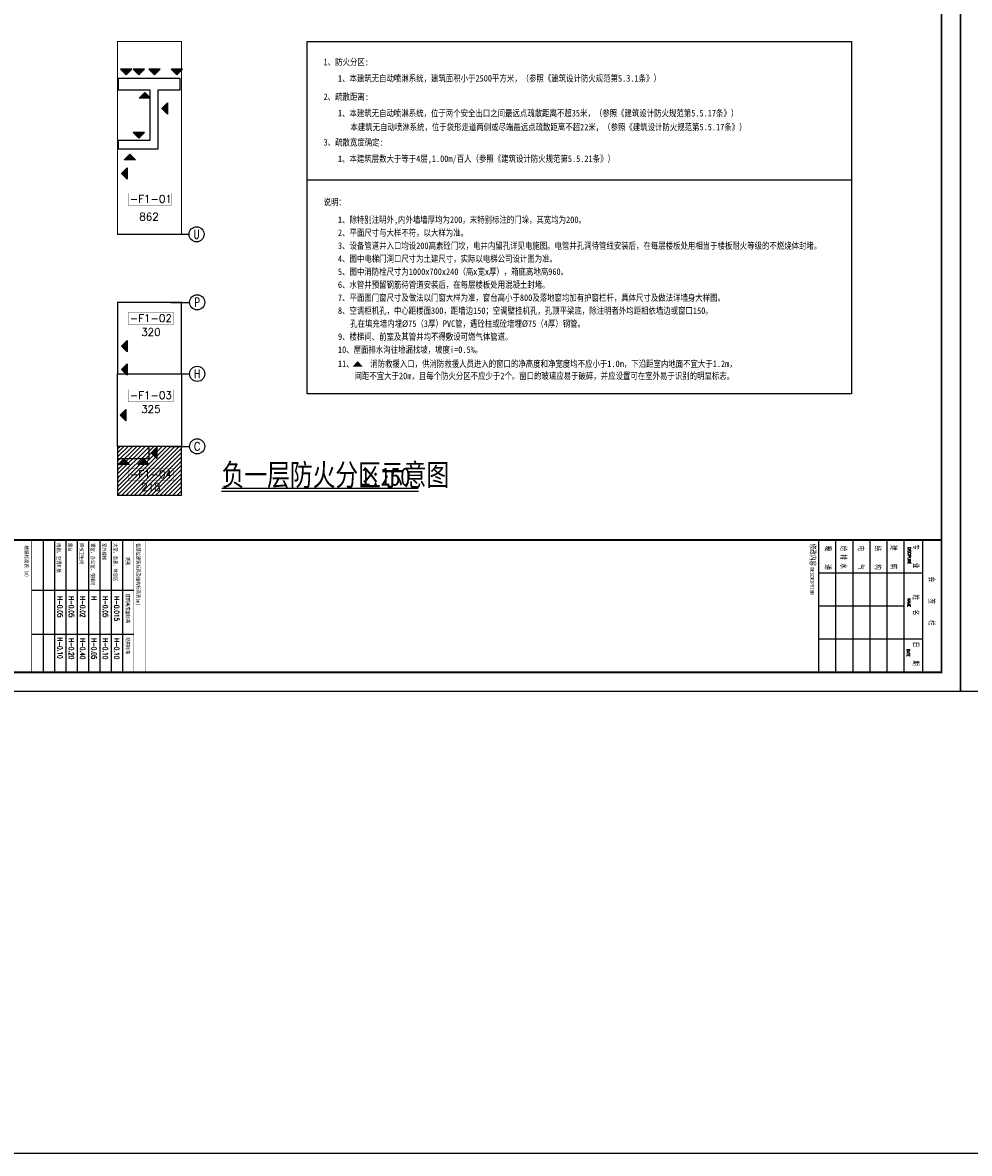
# Model space of a CAD drawing. Extents: x 1779708 to 7299578, y -1121471 to 88434.
# Tile 62 of 100: x 4225809 to 4300947, y -1121471 to -1031720. Entities that reach past the tile are written whole.
import ezdxf
from ezdxf.enums import TextEntityAlignment as Align

# ---------------------------------------------------------------- set-up
doc = ezdxf.new("R2010")
doc.units = 0
doc.header["$LTSCALE"] = 1000
doc.header["$MEASUREMENT"] = 0
doc.layers.get('0').update_dxf_attribs({"linetype": 'CONTINUOUS'})
for name, color, linetype in [('AXIS', 3, 'CONTINUOUS'), ('AXIS_TEXT', 7, 'CONTINUOUS'), ('danti', 5, 'CONTINUOUS'), ('DIM_SYMB', 3, 'CONTINUOUS'), ('F-防火分区线', 2, 'CONTINUOUS'), ('GGSignatureLayer', 7, 'CONTINUOUS'), ('PUB_TEXT', 7, 'CONTINUOUS'), ('PUB_TITLE', 4, 'CONTINUOUS'), ('S-疏散线', 6, 'CONTINUOUS'), ('SPACE', 7, 'CONTINUOUS'), ('TITEXT', 7, 'CONTINUOUS'), ('修改', 6, 'CONTINUOUS'), ('通-图框－文字', 4, 'CONTINUOUS'), ('面积', 6, 'CONTINUOUS')]:
    doc.layers.add(name, color=color, linetype=linetype)
doc.styles.add('-仿宋_GB2312', font='txt', dxfattribs={"width": 0.8})
doc.styles.add('-宋体', font='simhei.ttf', dxfattribs={"width": 0.7})
doc.styles.add('_TCH_AXIS', font='COMPLEX', dxfattribs={"bigfont": 'GBCBIG'})
doc.styles.add('_TCH_SPACE', font='SIMPLEX', dxfattribs={"height": 5, "bigfont": 'GBCBIG'})
doc.styles.add('COMPLEX', font='COMPLEX')
doc.styles.add('dim_font', font='SIMPLEX.shx', dxfattribs={"width": 0.8})
doc.styles.add('TITXV', font='txt')
doc.styles.add('仿宋', font='txt', dxfattribs={"width": 0.7})
doc.styles.add('宋体', font='txt', dxfattribs={"width": 0.8})

# ---------------------------------------------------------------- blocks, each defined once
blk = doc.blocks.new('A$C36B43F05')
at = {"layer": 'PUB_TITLE'}
for p, q in [((114900, 12000), (114900, 1500)), ((116250, 12000), (116250, 1500)), ((117600, 12000), (117600, 1500)), ((118950, 12000), (118950, 1500)), ((120300, 12000), (120300, 1500)), ((121650, 12000), (121650, 1500)), ((123150, 12000), (123150, 1500)), ((123150, 9375), (114900, 9375)), ((121650, 6750), (114900, 6750)), ((123150, 4125), (114900, 4125))]:
    blk.add_line(p, q, dxfattribs=at)
blk.add_lwpolyline([(0, 0), (126150, 0), (126150, 178350), (0, 178350)], close=True, dxfattribs=at)
at = {"layer": 'PUB_TITLE', "const_width": 150}
blk.add_lwpolyline([(1500, 1500), (124650, 1500), (124650, 174600), (1500, 174600)], close=True, dxfattribs=at)
blk.add_lwpolyline([(124650, 12000), (1500, 12000)], dxfattribs=at)
at = {"layer": '通-图框－文字'}
for s, height, style, width, p in [('修改内容', 450, '仿宋', 0.7, (114227, 11711)), ('暖    通', 450, '仿宋', 0.7, (115425, 11556)), ('给 排 水', 450, '仿宋', 0.7, (116656, 11556)), ('电    气', 450, '仿宋', 0.7, (118048, 11556)), ('结    构', 450, '仿宋', 0.7, (119386, 11556)), ('建    筑', 450, '仿宋', 0.7, (120644, 11599)), ('专    业', 450, '仿宋', 0.7, (122402, 11661)), ('DESCRIPTION', 300, '-宋体', 0.8, (114227, 9823)), ('会     签     栏', 450, '仿宋', 0.7, (123657, 9103)), ('姓   名   ', 450, '仿宋', 0.7, (122402, 7688)), ('日    期', 450, '仿宋', 0.7, (122402, 3924))]:
    blk.add_text(s, height=height, rotation=270, dxfattribs=dict(at, style=style, width=width)).set_placement(p)
at = {"layer": '通-图框－文字', "color": 4, "style": 'dim_font', "width": 0.65}
for s, p in [('DISCIPLINE', (121972, 11438)), ('NAME', (121948, 7372)), ('DATE', (121891, 3359))]:
    blk.add_text(s, height=240, rotation=270, dxfattribs=at).set_placement(p)
blk = doc.blocks.new('A$C5BEC4869')
at = {"layer": 'PUB_TITLE'}
for p, q in [((923, 10522), (923, 22)), ((1823, 10522), (1823, 22)), ((2723, 10522), (2723, 22)), ((3623, 10522), (3623, 22)), ((4523, 10522), (4523, 22)), ((5423, 10522), (5423, 22)), ((6323, 10522), (6323, 22)), ((7223, 10522), (7223, 22)), ((8123, 6522), (22, 6522)), ((8123, 3022), (22, 3022))]:
    blk.add_line(p, q, dxfattribs=at)
at = {"layer": 'PUB_TITLE', "const_width": 45}
for points in [[(22, 10522), (22, 22)], [(22, 10522), (9023, 10522), (9023, 22), (22, 22)], [(7223, 10522), (7223, 22)], [(8123, 10522), (8123, 22)]]:
    blk.add_lwpolyline(points, dxfattribs=at)
at = {"layer": 'PUB_TEXT', "width": 0.8}
for s, height, style, p in [('雨棚、空调机板', 300, '宋体', (2023, 10280)), ('露台', 300, '宋体', (2923, 10280)), ('降板卫生间', 300, '宋体', (3823, 10280)), ('课室、办公室、楼梯间', 300, '宋体', (4723, 10280)), ('室外楼梯', 300, '宋体', (5623, 10280)), ('大堂、走廊、休息区', 300, '宋体', (6522, 10280)), ('各部位建筑标高及结构标高表(m)', 300, '宋体', (8323, 10280)), ('类别', 300, '宋体', (7498, 9187)), ('H-0.05', 375, 'dim_font', (2076, 6062)), ('H-0.05', 375, 'dim_font', (2976, 6062)), ('H-0.02', 375, 'dim_font', (3876, 6062)), ('H', 375, 'dim_font', (4776, 6062)), ('H-0.05', 375, 'dim_font', (5676, 6062)), ('H-0.015', 375, 'dim_font', (6576, 6062)), ('建筑完成面标高', 300, '宋体', (7498, 6274)), ('结构标高', 300, '宋体', (7498, 2798))]:
    blk.add_text(s, height=height, rotation=270, dxfattribs=dict(at, style=style)).set_placement(p)
at = {"layer": 'PUB_TEXT', "style": 'dim_font', "width": 0.8}
for s, p in [('H-0.10', (2076, 1111)), ('H-0.20', (2976, 1053)), ('H-0.40', (3876, 1053)), ('H-0.05', (4776, 1053)), ('H-0.10', (5676, 1053)), ('H-0.10', (6576, 1053))]:
    blk.add_text(s, height=375, rotation=270, dxfattribs=at).set_placement(p, align=Align.RIGHT)
blk = doc.blocks.new('_AXISO')
blk.add_circle((0, 0), 0.5)
at = {"layer": 'AXIS_TEXT', "style": 'COMPLEX', "width": 1.041667}
blk.add_attdef('A', text='', height=0.56, dxfattribs=at).set_placement((-0.25, -0.28), (0.25, -0.28), align=Align.FIT)
blk = doc.blocks.new('A$C47C87DAB')
at = {"layer": 'danti'}
for points in [[(2385, 111350), (3885, 112850), (885, 112850)], [(5776, 111350), (7276, 112850), (4276, 112850)], [(9957, 111350), (11457, 112850), (8457, 112850)], [(15811, 111350), (17311, 112850), (14311, 112850)], [(7389, 106670), (8889, 105170), (5889, 105170)], [(11822, 102417), (13322, 103917), (13322, 100917)], [(5803, 94545), (7303, 96045), (4303, 96045)], [(3368, 90353), (4868, 88853), (1868, 88853)], [(1226, 85245), (2726, 86745), (2726, 83745)], [(1226, 39567), (2726, 41067), (2726, 38067)], [(1226, 33421), (2726, 34921), (2726, 31921)], [(839, 21291), (2339, 22791), (2339, 19791)], [(9005, 11341), (10505, 12841), (10505, 9841)], [(1840, 9717), (3340, 8217), (340, 8217)], [(7017, 9717), (8517, 8217), (5517, 8217)]]:
    blk.add_hatch(color=256, dxfattribs=at).paths.add_polyline_path(points)
at = {"layer": 'F-防火分区线'}
h = blk.add_hatch(dxfattribs=at)
h.set_pattern_fill('ANSI31', color=256, scale=500, style=0)
h.set_pattern_definition([(45, (-4196767.1, 810993.3), (-561.26601, 561.26601), [])])
h.paths.add_polyline_path([(17050, 13050), (8550, 13050), (150, 13050), (150, 9850), (150, 150), (17050, 150)])
at = {"layer": 'AXIS'}
for p, q in [((14047, 69150), (19047, 69150)), ((14210, 51150), (19210, 51150)), ((14210, 32250), (19210, 32250)), ((14210, 13050), (19210, 13050))]:
    blk.add_line(p, q, dxfattribs=at)
at = {"layer": 'danti'}
for p, q in [((2385, 111350), (885, 112850)), ((3885, 112850), (885, 112850)), ((2385, 111350), (3885, 112850)), ((5776, 111350), (4276, 112850)), ((7276, 112850), (4276, 112850)), ((5776, 111350), (7276, 112850)), ((9957, 111350), (8457, 112850)), ((11457, 112850), (8457, 112850)), ((9957, 111350), (11457, 112850)), ((15811, 111350), (14311, 112850)), ((17311, 112850), (14311, 112850)), ((15811, 111350), (17311, 112850)), ((7389, 106670), (5889, 105170)), ((8889, 105170), (5889, 105170)), ((7389, 106670), (8889, 105170)), ((11822, 102417), (13322, 103917)), ((11822, 102417), (13322, 100917)), ((13322, 103917), (13322, 100917)), ((5803, 94545), (4303, 96045)), ((7303, 96045), (4303, 96045)), ((5803, 94545), (7303, 96045)), ((3368, 90353), (1868, 88853)), ((3368, 90353), (4868, 88853)), ((4868, 88853), (1868, 88853)), ((1226, 85245), (2726, 86745)), ((1226, 85245), (2726, 83745)), ((2726, 86745), (2726, 83745)), ((1226, 39567), (2726, 41067)), ((1226, 39567), (2726, 38067)), ((2726, 41067), (2726, 38067)), ((1226, 33421), (2726, 34921)), ((1226, 33421), (2726, 31921)), ((2726, 34921), (2726, 31921)), ((839, 21291), (2339, 22791)), ((839, 21291), (2339, 19791)), ((2339, 22791), (2339, 19791)), ((9005, 11341), (10505, 12841)), ((10505, 12841), (10505, 9841)), ((1840, 9717), (340, 8217)), ((1840, 9717), (3340, 8217)), ((7017, 9717), (5517, 8217)), ((7017, 9717), (8517, 8217)), ((9005, 11341), (10505, 9841)), ((3340, 8217), (340, 8217)), ((8517, 8217), (5517, 8217))]:
    blk.add_line(p, q, dxfattribs=at)
at = {"layer": 'F-防火分区线', "color": 1, "const_width": 75}
for points in [[(2977, 76865), (14438, 76865), (14438, 79993), (2977, 79993)], [(2977, 45300), (14938, 45300), (14938, 48429), (2977, 48429)], [(2977, 24913), (14938, 24913), (14938, 28042), (2977, 28042)], [(2977, 4008), (14938, 4008), (14938, 7136), (2977, 7136)]]:
    blk.add_lwpolyline(points, close=True, dxfattribs=at)
at = {"layer": 'S-疏散线'}
for points in [[(350, 91750), (10850, 91750), (10850, 107350), (16750, 107350), (16750, 110350), (350, 110350), (350, 107350), (8650, 107350), (8650, 93950), (350, 93950)], [(150, 32250), (17050, 32250), (17050, 51150), (150, 51150)], [(150, 32250), (17050, 32250), (17050, 13050), (150, 13050)], [(17050, 13050), (150, 13050), (150, 150), (17050, 150)], [(150, 9850), (8550, 9850), (8550, 13050), (150, 13050)]]:
    blk.add_lwpolyline(points, close=True, dxfattribs=at)
at = {"layer": '面积', "color": 2, "const_width": 300}
for points in [[(17050, 69150), (150, 69150), (150, 120150), (17050, 120150)], [(150, 32250), (17050, 32250), (17050, 51150), (150, 51150)], [(150, 32250), (17050, 32250), (17050, 13050), (150, 13050)], [(17050, 13050), (8550, 13050), (150, 13050), (150, 9850), (150, 150), (17050, 150)]]:
    blk.add_lwpolyline(points, close=True, dxfattribs=at)
at = {"layer": 'AXIS'}
ref = blk.add_blockref('_AXISO', (21047, 69150), dxfattribs=dict(at, xscale=4000, yscale=4000, zscale=4000))
ref.add_attrib('A', 'U', dxfattribs={"layer": 'AXIS_TEXT', "height": 2330, "style": '_TCH_AXIS', "width": 0.7}).set_placement((20270, 67985), (21823, 67985), align=Align.FIT)
ref = blk.add_blockref('_AXISO', (21210, 51150), dxfattribs=dict(at, xscale=4000, yscale=4000, zscale=4000))
ref.add_attrib('A', 'P', dxfattribs={"layer": 'AXIS_TEXT', "height": 2330, "style": '_TCH_AXIS', "width": 0.823529}).set_placement((20433, 49985), (21986, 49985), align=Align.FIT)
ref = blk.add_blockref('_AXISO', (21210, 32250), dxfattribs=dict(at, xscale=4000, yscale=4000, zscale=4000))
ref.add_attrib('A', 'H', dxfattribs={"layer": 'AXIS_TEXT', "height": 2330, "style": '_TCH_AXIS', "width": 0.7}).set_placement((20433, 31085), (21986, 31085), align=Align.FIT)
ref = blk.add_blockref('_AXISO', (21210, 13050), dxfattribs=dict(at, xscale=4000, yscale=4000, zscale=4000))
ref.add_attrib('A', 'C', dxfattribs={"layer": 'AXIS_TEXT', "height": 2278, "style": '_TCH_AXIS'}).set_placement((20396, 11911), (22024, 11911), align=Align.FIT)
at = {"layer": 'SPACE', "style": '_TCH_SPACE'}
for s, p in [('-F1-01', (3379, 77521)), ('-F1-02', (3379, 45957)), ('-F1-03', (3379, 25570)), ('-F1-04', (3379, 4664))]:
    blk.add_text(s, height=2000, dxfattribs=at).set_placement(p)

msp = doc.modelspace()

# ---------------------------------------------------------------- linework, layer by layer
at = {"layer": 'DIM_SYMB', "const_width": 105}
msp.add_lwpolyline([(4241602.7, -1068687.2), (4257220.8, -1068687.2)], dxfattribs=at)
at = {"layer": 'DIM_SYMB'}
msp.add_lwpolyline([(4241602.7, -1068897.2), (4257220.8, -1068897.2)], dxfattribs=at)
at = {"layer": 'GGSignatureLayer'}
msp.add_lwpolyline([(4252399.4, -1058577.1, 0, 800, 0), (4252399.4, -1059026.9, 800, 800, 0)], format="xyseb", dxfattribs=at)
at = {"layer": 'PUB_TITLE'}
msp.add_line((4248386.7, -1044187.2), (4291599.8, -1044187.2), dxfattribs=at)
msp.add_lwpolyline([(4248386.7, -1033222.6), (4291599.8, -1033222.6), (4291599.8, -1061185.3), (4248386.7, -1061185.3)], close=True, dxfattribs=at)
at = {"layer": 'PUB_TITLE', "const_width": 45}
msp.add_lwpolyline([(4221334.8, -1083292.1), (4221334.8, -1072792.1), (4226534.4, -1072792.1), (4226534.4, -1083292.1)], close=True, dxfattribs=at)
at = {"layer": '修改'}
msp.add_lwpolyline([(4146704.9, -854882.1), (4961941.8, -854882.1), (4961941.8, -1121471.1), (4146704.9, -1121471.1)], close=True, dxfattribs=at)

# ---------------------------------------------------------------- block references
for name, p in [('A$C36B43F05', (4174084.8, -1084792.1)), ('A$C36B43F05', (4300234.8, -1084792.1)), ('A$C5BEC4869', (4226511.9, -1083314.6))]:
    msp.add_blockref(name, p, dxfattribs=at)
at = {"layer": '修改', "xscale": 0.2999999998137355, "yscale": 0.2999999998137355, "zscale": 0.2999999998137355}
msp.add_blockref('A$C47C87DAB', (4233299.4, -1069267.6), dxfattribs=at)

# ---------------------------------------------------------------- texts
at = {"layer": 'PUB_TEXT', "style": '宋体', "width": 0.8}
for s, p in [('1、防火分区:', (4249693.4, -1035101.6)), ('1、本建筑无自动喷淋系统，建筑面积小于2500平方米，（参照《建筑设计防火规范第5.3.1条》）', (4250834.2, -1036403.9)), ('2、疏散距离:', (4249693.4, -1037869.6)), ('1、本建筑无自动喷淋系统，位于两个安全出口之间最远点疏散距离不超35米，（参照《建筑设计防火规范第5.5.17条》）', (4250834.2, -1039172)), ('   本建筑无自动喷淋系统，位于袋形走道两侧或尽端最远点疏散距离不超22米，（参照《建筑设计防火规范第5.5.17条》）', (4250834.2, -1040276.4)), ('3、疏散宽度确定:', (4249693.4, -1041483.5)), ('1、本建筑层数大于等于4层,1.00m/百人（参照《建筑设计防火规范第5.5.21条》）', (4250834.2, -1042785.8)), ('说明：', (4249693.4, -1046228.8)), ('1、除特别注明外,内外墙墙厚均为200，末特别标注的门垛，其宽均为200。', (4250834.2, -1047624.7)), ('2、平面尺寸与大样不符，以大样为准。', (4250834.2, -1048656)), ('3、设备管道井入口均设200高素砼门坎，电井内留孔详见电施图。电管井孔洞待管线安装后，在每层楼板处用相当于楼板耐火等级的不燃烧体封堵。', (4250834.2, -1049687.3)), ('4、图中电梯门洞口尺寸为土建尺寸，实际以电梯公司设计图为准。', (4250834.2, -1050718.6)), ('5、图中消防栓尺寸为1000x700x240（高x宽x厚），箱底离地高960。', (4250834.2, -1051749.9)), ('6、水管井预留钢筋待管道安装后，在每层楼板处用混凝土封堵。', (4250834.2, -1052781.2)), ('7、平面图门窗尺寸及做法以门窗大样为准，窗台高小于800及落地窗均加有护窗栏杆，具体尺寸及做法详墙身大样图。', (4250834.2, -1053812.5)), ('8、空调柜机孔，中心距楼面300，距墙边150；空调壁挂机孔，孔顶平梁底，除注明者外均距相依墙边或窗口150。', (4250834.2, -1054843.8)), ('  孔在填充墙内埋%%C75（3厚）PVC管，遇砼柱或砼墙埋%%C75（4厚）钢管。', (4251144.5, -1055875.1)), ('9、楼梯间、前室及其管井均不得敷设可燃气体管道。', (4250834.2, -1056906.4)), ('10、屋面排水沟往地漏找坡，坡度i=0.5%%%。', (4250834.2, -1057937.7)), ('11、    消防救援入口，供消防救援人员进入的窗口的净高度和净宽度均不应小于1.0m，下沿距室内地面不宜大于1.2m，', (4250834.2, -1059062.4)), ('    间距不宜大于20m，且每个防火分区不应少于2个。窗口的玻璃应易于破碎，并应设置可在室外易于识别的明显标志。', (4250834.2, -1060022.4))]:
    msp.add_text(s, height=525, dxfattribs=at).set_placement(p)
at = {"layer": 'PUB_TEXT', "color": 7, "style": '-仿宋_GB2312', "width": 0.8}
for s, height, p in [('负一层防火分区示意图', 1736.17, (4241602.7, -1068477.2)), ('1:150', 1446.81, (4252636, -1068477.2))]:
    msp.add_text(s, height=height, dxfattribs=at).set_placement(p)
at = {"layer": 'SPACE', "style": '_TCH_SPACE'}
for s, p in [('862', (4235068.3, -1047423.3)), ('320', (4235218.3, -1056581.6)), ('325', (4235218.3, -1062697.7)), ('218', (4235218.3, -1068878.3))]:
    msp.add_text(s, height=600, dxfattribs=at).set_placement(p)
at = {"layer": 'TITEXT', "style": 'TITXV', "width": 0.85}
msp.add_text('楼层标高表（m）', height=300, rotation=270, dxfattribs=at).set_placement((4225971.8, -1073219.5))

doc.saveas('drawing.dxf')
